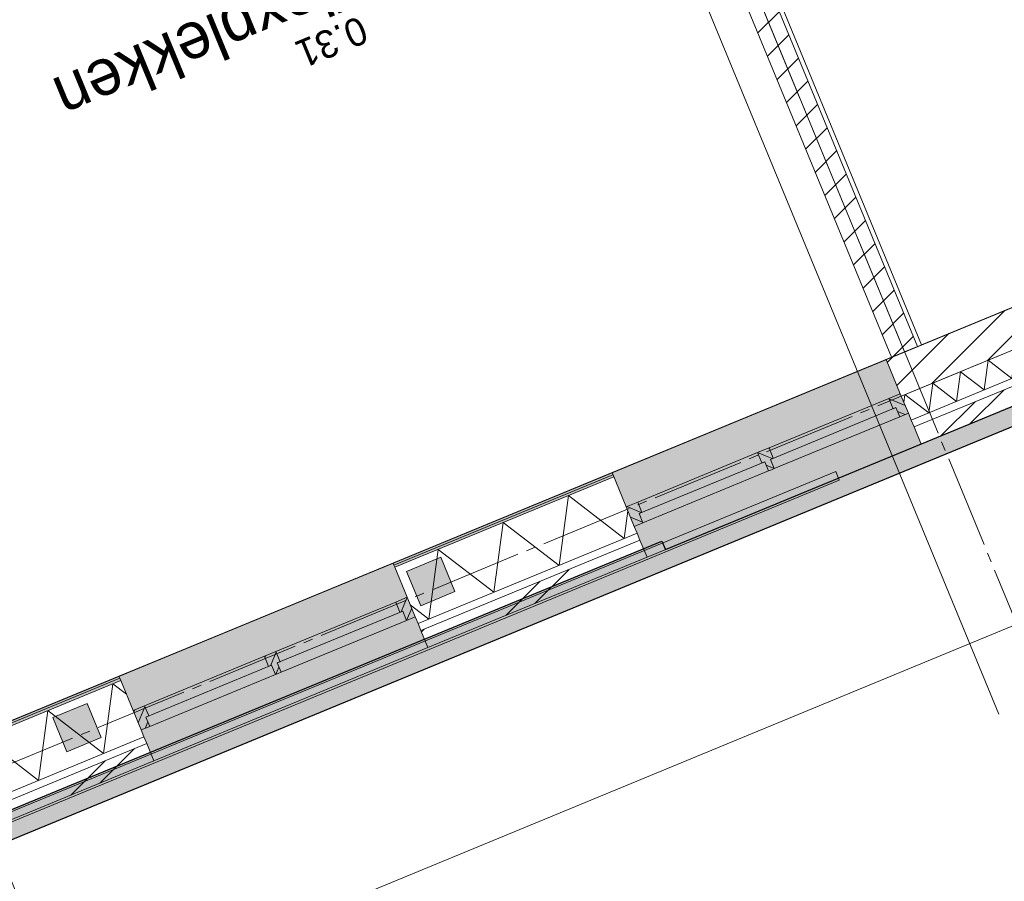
# Model space of a CAD drawing. Header units: millimetres. Extents: x -76965 to 1081933, y -21129 to 30747.
# Tile 54 of 114: x -27258 to -21944, y -3454 to 1193. Entities that reach past the tile are written whole.
import ezdxf
from ezdxf.enums import TextEntityAlignment as Align

# ---------------------------------------------------------------- set-up
doc = ezdxf.new("R2010")
doc.units = ezdxf.units.MM
doc.header["$MEASUREMENT"] = 0
doc.linetypes.add('B0204', pattern=[650, 500, -50, 50, -50])
for name, color, linetype in [('007 Stramien', 7, 'Continuous'), ('021 Buitenwanden', 7, 'Continuous'), ('021 Buitenwanden 2D arcering', 7, 'Continuous'), ('021 Buitenwanden Afdek-arcering', 7, 'Continuous'), ('021 Buitenwanden Deuren', 7, 'Continuous'), ('021 Buitenwanden Doorsnede-arcering', 7, 'Continuous'), ('021 Buitenwanden Laagscheidingslijnen', 7, 'Continuous'), ('021 Buitenwanden Ramen', 7, 'Continuous'), ('023 Dekvloer', 7, 'Continuous'), ('028 Hoofddraagconstructie wanden', 7, 'Continuous'), ('028 Hoofddraagconstructie wanden Doorsnede-arcering', 7, 'Continuous'), ('102 Teksten ruimten _ Zones', 7, 'Continuous'), ('102 Teksten ruimten _ Zones Zone omranding', 7, 'Continuous'), ('102 Teksten ruimten _ Zones Zone tekst', 7, 'Continuous'), ('155 Brandwerende scheidingen.BOUWBESLUIT', 7, 'Continuous'), ('160 Presentatie_Aankleding 2D', 7, 'Continuous')]:
    doc.layers.add(name, color=color, linetype=linetype)
doc.styles.add('GENERATED_STYLE_1', font='txt')
doc.linetypes.add('WBDBO 30', pattern='A,0,[1,do 1.2 plattegrond bg1.Shx,S=13.888889,R=0,X=0,Y=-6.10623e-16],-1750,0', length=1750)
doc.dimstyles.new('GENERATED_STYLE__1', dxfattribs={"dimtxt": 300, "dimasz": 71.25, "dimexe": 0.18, "dimexo": 0, "dimgap": 0.09, "dimtad": 1, "dimdec": 0, "dimzin": 0, "dimdsep": 46, "dimtxsty": 'GENERATED_STYLE_1', "dimblk": 'ARROWHEAD_6', "dimblk1": 'ARROWHEAD_6', "dimblk2": 'ARROWHEAD_6', "dimcen": 0.09, "dimclrd": 1, "dimclre": 1, "dimclrt": 2, "dimadec": 1, "dimazin": 0, "dimtfac": 1, "dimtdec": 4, "dimtmove": 0, "dimatfit": 3, "dimfxl": 1, "dimtolj": 1, "dimtzin": 0, "dimarcsym": 0})
pattern_1 = [(45, (0, 0), (-229.8097, 229.8097), []), (45, (-45.96, 45.96), (-229.8097, 229.8097), [])]
pattern_2 = [(45, (0, 0), (-31.8198, 31.8198), [])]
pattern_3 = [(45, (0, 0), (-88.38835, 88.38835), [])]

# ---------------------------------------------------------------- blocks, each defined once
blk = doc.blocks.new('Slab_1_1', base_point=(-2608.4, 7603))
at = {"layer": '023 Dekvloer', "color": 1, "linetype": 'Continuous', "lineweight": 0, "flags": 128}
blk.add_lwpolyline([(-2608.4, 7603), (-65140.3, -18201.4), (-72388.9, -636), (-38625.6, 13296.7), (-39373.3, 15108.5), (-10604.5, 26980.2)], close=True, dxfattribs=at)
blk = doc.blocks.new('Slab_6_1', base_point=(-31455.5, -4781.3))
at = {"layer": '021 Buitenwanden Afdek-arcering', "linetype": 'Continuous', "lineweight": 0, "true_color": 0xffffff}
blk.add_hatch(color=7, dxfattribs=at).paths.add_polyline_path([(-31455.5, -4781.3), (-31398.3, -4920), (-2644.7, 6945.5), (-2682.8, 7037.9), (-23773.3, -1665.3), (-23792.3, -1619.1)])
at = {"layer": '021 Buitenwanden', "linetype": 'Continuous', "flags": 128}
blk.add_lwpolyline([(-31455.5, -4781.3), (-23792.3, -1619.1), (-23773.3, -1665.3), (-2682.8, 7037.9), (-2644.7, 6945.5), (-31398.3, -4920)], close=True, dxfattribs=at)
blk = doc.blocks.new('*X52')
at = {"layer": '021 Buitenwanden Doorsnede-arcering', "color": 250, "linetype": 'Continuous', "lineweight": 0, "true_color": 0x3f3f3f}
for p, q in [((-26805.1, -2764.9), (-26755, -2388.4)), ((-26682, -2444.5), (-26755, -2388.4)), ((-27156.3, -2909.9), (-27106.2, -2533.3)), ((-26805.1, -2764.9), (-27106.2, -2533.3)), ((-27484.2, -2880.2), (-27457.3, -2678.2)), ((-27156.3, -2909.9), (-27457.3, -2678.2))]:
    blk.add_line(p, q, dxfattribs=at)
blk = doc.blocks.new('*X53')
at = {"layer": '021 Buitenwanden Doorsnede-arcering', "color": 250, "linetype": 'Continuous', "lineweight": 0, "true_color": 0x3f3f3f}
for p, q in [((-24346.9, -1750.5), (-24296.8, -1374)), ((-23995.7, -1605.6), (-24296.8, -1374)), ((-23995.7, -1605.6), (-23975.7, -1455.2)), ((-24698.1, -1895.5), (-24648, -1518.9)), ((-24346.9, -1750.5), (-24648, -1518.9)), ((-25049.2, -2040.4), (-24999.1, -1663.8)), ((-24698.1, -1895.5), (-24999.1, -1663.8)), ((-25049.2, -2040.4), (-25149.9, -1962.9))]:
    blk.add_line(p, q, dxfattribs=at)
blk = doc.blocks.new('R2e hout 17')
at = {"layer": '021 Buitenwanden 2D arcering', "linetype": 'Continuous', "lineweight": 0, "true_color": 0x000000}
h = blk.add_hatch(dxfattribs=at)
h.set_pattern_fill('310_Naaldhout__01__0001', color=18, style=0, pattern_type=2)
h.set_pattern_definition(pattern_2)
h.paths.add_polyline_path([(-800, 0), (-800, -114), (-733, -114), (-733, -54), (-750, -54), (-750, 0)])
h = blk.add_hatch(dxfattribs=at)
h.set_pattern_fill('310_Naaldhout__01__0001', color=18, style=0, pattern_type=2)
h.set_pattern_definition(pattern_2)
h.paths.add_polyline_path([(0, -114), (0, 0), (-16.5, 0), (-16.5, -54), (-33.5, -54), (-33.5, -114)])
h = blk.add_hatch(dxfattribs=at)
h.set_pattern_fill('310_Naaldhout__01__0001', color=18, style=0, pattern_type=2)
h.set_pattern_definition(pattern_2)
h.paths.add_polyline_path([(0, 0), (0, -114), (33.5, -114), (33.5, -54), (16.5, -54), (16.5, 0)])
h = blk.add_hatch(dxfattribs=at)
h.set_pattern_fill('310_Naaldhout__01__0001', color=18, style=0, pattern_type=2)
h.set_pattern_definition(pattern_2)
h.paths.add_polyline_path([(800, -114), (800, 0), (750, 0), (750, -54), (733, -54), (733, -114)])
at = {"layer": '021 Buitenwanden Ramen', "color": 1, "linetype": 'Continuous', "lineweight": 0}
for p, q in [((-800, 180), (800, 180)), ((-800, 0), (-750, 0)), ((-800, -114), (-800, 0)), ((-750, 0), (-750, -54)), ((-750, 0), (-16.5, 0)), ((-16.5, -54), (-16.5, 0)), ((-16.5, 0), (0, 0)), ((0, 0), (16.5, 0)), ((16.5, 0), (16.5, -54)), ((16.5, 0), (750, 0)), ((750, -54), (750, 0)), ((750, 0), (800, 0)), ((800, 0), (800, -114)), ((-750, -54), (-733, -54)), ((-750, -54), (-16.5, -54)), ((-750, -54), (-16.5, -54)), ((-733, -54), (-733, -114)), ((-33.5, -114), (-33.5, -54)), ((-33.5, -54), (-16.5, -54)), ((16.5, -54), (33.5, -54)), ((16.5, -54), (750, -54)), ((16.5, -54), (750, -54)), ((33.5, -54), (33.5, -114)), ((733, -114), (733, -54)), ((733, -54), (750, -54)), ((-733, -114), (-800, -114)), ((-33.5, -114), (-733, -114)), ((0, -114), (-33.5, -114)), ((33.5, -114), (0, -114)), ((733, -114), (33.5, -114)), ((800, -114), (733, -114)), ((-800, -314), (800, -314))]:
    blk.add_line(p, q, dxfattribs=at)
at = {"layer": '021 Buitenwanden Ramen', "color": 254, "linetype": 'Continuous', "lineweight": 0, "true_color": 0xdfdfdf}
for p, q in [((-800, -114), (-800, 0)), ((800, -114), (800, 0))]:
    blk.add_line(p, q, dxfattribs=at)
blk = doc.blocks.new('D2c 1 zij bi h 17')
at = {"layer": '021 Buitenwanden 2D arcering', "linetype": 'Continuous', "lineweight": 0, "true_color": 0x000000}
h = blk.add_hatch(dxfattribs=at)
h.set_pattern_fill('310_Naaldhout__01__0001', color=18, style=0, pattern_type=2)
h.set_pattern_definition(pattern_2)
h.paths.add_polyline_path([(-1741, 0), (-1741, -114), (-1707.5, -114), (-1707.5, 0)])
h = blk.add_hatch(dxfattribs=at)
h.set_pattern_fill('310_Naaldhout__01__0001', color=18, style=0, pattern_type=2)
h.set_pattern_definition(pattern_2)
h.paths.add_polyline_path([(-1707.5, 0), (-1707.5, -114), (-1691, -114), (-1691, 0)])
h = blk.add_hatch(dxfattribs=at)
h.set_pattern_fill('310_Naaldhout__01__0001', color=18, style=0, pattern_type=2)
h.set_pattern_definition(pattern_2)
h.paths.add_polyline_path([(158, 0), (158, -114), (174.5, -114), (174.5, 0)])
h = blk.add_hatch(dxfattribs=at)
h.set_pattern_fill('310_Naaldhout__01__0001', color=18, style=0, pattern_type=2)
h.set_pattern_definition(pattern_2)
h.paths.add_polyline_path([(174.5, 0), (174.5, -114), (191, -114), (191, 0)])
h = blk.add_hatch(dxfattribs=at)
h.set_pattern_fill('310_Naaldhout__01__0001', color=18, style=0, pattern_type=2)
h.set_pattern_definition(pattern_2)
h.paths.add_polyline_path([(924.5, 0), (924.5, -114), (941, -114), (941, 0)])
h = blk.add_hatch(dxfattribs=at)
h.set_pattern_fill('310_Naaldhout__01__0001', color=18, style=0, pattern_type=2)
h.set_pattern_definition(pattern_2)
h.paths.add_polyline_path([(941, 0), (941, -114), (957.5, -114), (957.5, 0)])
h = blk.add_hatch(dxfattribs=at)
h.set_pattern_fill('310_Naaldhout__01__0001', color=18, style=0, pattern_type=2)
h.set_pattern_definition(pattern_2)
h.paths.add_polyline_path([(1691, 0), (1691, -114), (1707.5, -114), (1707.5, 0)])
h = blk.add_hatch(dxfattribs=at)
h.set_pattern_fill('310_Naaldhout__01__0001', color=18, style=0, pattern_type=2)
h.set_pattern_definition(pattern_2)
h.paths.add_polyline_path([(1741, 0), (1707.5, 0), (1707.5, -114), (1741, -114)])
h = blk.add_hatch(dxfattribs=at)
h.set_pattern_fill('310_Naaldhout__01__0001', color=18, style=0, pattern_type=2)
h.set_pattern_definition(pattern_2)
h.paths.add_polyline_path([(-1691, -40), (-1691, -114), (-1674, -114), (-1674, -40)])
h = blk.add_hatch(dxfattribs=at)
h.set_pattern_fill('310_Naaldhout__01__0001', color=18, style=0, pattern_type=2)
h.set_pattern_definition(pattern_2)
h.paths.add_polyline_path([(158, -40), (141, -40), (141, -114), (158, -114)])
h = blk.add_hatch(dxfattribs=at)
h.set_pattern_fill('310_Naaldhout__01__0001', color=18, style=0, pattern_type=2)
h.set_pattern_definition(pattern_2)
h.paths.add_polyline_path([(191, -54), (191, -114), (208, -114), (208, -54)])
h = blk.add_hatch(dxfattribs=at)
h.set_pattern_fill('310_Naaldhout__01__0001', color=18, style=0, pattern_type=2)
h.set_pattern_definition(pattern_2)
h.paths.add_polyline_path([(924.5, -54), (907.5, -54), (907.5, -114), (924.5, -114)])
h = blk.add_hatch(dxfattribs=at)
h.set_pattern_fill('310_Naaldhout__01__0001', color=18, style=0, pattern_type=2)
h.set_pattern_definition(pattern_2)
h.paths.add_polyline_path([(957.5, -54), (957.5, -114), (974.5, -114), (974.5, -54)])
h = blk.add_hatch(dxfattribs=at)
h.set_pattern_fill('310_Naaldhout__01__0001', color=18, style=0, pattern_type=2)
h.set_pattern_definition(pattern_2)
h.paths.add_polyline_path([(1691, -54), (1674, -54), (1674, -114), (1691, -114)])
at = {"layer": '021 Buitenwanden Deuren', "color": 9, "linetype": 'Continuous', "lineweight": 0}
for p, q in [((-1691, 0), (-1691, 924.5)), ((158, 0), (158, 924.5))]:
    blk.add_line(p, q, dxfattribs=at)
at = {"layer": '021 Buitenwanden Deuren', "color": 1, "linetype": 'Continuous', "lineweight": 0}
for p, q in [((-1741, 0), (-1674, 0)), ((-1691, 0), (158, 0)), ((-1691, -40), (-1691, 0)), ((-766.5, 0), (-766.5, -40)), ((208, 0), (141, 0)), ((158, 0), (158, -40)), ((191, 0), (191, -54)), ((1674, 0), (208, 0)), ((924.5, 0), (924.5, -54)), ((957.5, 0), (957.5, -54)), ((1674, 0), (1741, 0)), ((1691, 0), (1691, -54)), ((158, -40), (-1691, -40)), ((-1674, -40), (-1674, -114)), ((141, -40), (141, -114)), ((191, -54), (924.5, -54)), ((208, -54), (208, -114)), ((907.5, -54), (907.5, -114)), ((957.5, -54), (1691, -54)), ((974.5, -54), (974.5, -114)), ((1674, -54), (1674, -114)), ((-1741, -114), (-1674, -114)), ((208, -114), (141, -114)), ((1674, -114), (208, -114)), ((1674, -114), (1741, -114))]:
    blk.add_line(p, q, dxfattribs=at)
at = {"layer": '021 Buitenwanden Deuren', "color": 254, "linetype": 'Continuous', "lineweight": 0, "true_color": 0xdfdfdf}
for p, q in [((-1741, -114), (-1741, 0)), ((1741, -114), (1741, 0))]:
    blk.add_line(p, q, dxfattribs=at)
at = {"layer": '021 Buitenwanden Deuren', "color": 9, "linetype": 'Continuous', "lineweight": 0}
for centre, start, end in [((-1691, 0), 0, 90), ((158, 0), 90, 180)]:
    blk.add_arc(centre, 924.5, start, end, dxfattribs=at)
blk = doc.blocks.new('Wall_11_1', base_point=(-24060.6, -1249.4))
at = {"layer": '021 Buitenwanden Afdek-arcering', "linetype": 'Continuous', "lineweight": 0, "true_color": 0xffffff}
blk.add_hatch(color=7, dxfattribs=at).paths.add_polyline_path([(-26722, -2347.7), (-26645.7, -2532.6), (-26602.2, -2637.9), (-26533.5, -2804.3), (-25054.5, -2194), (-25123.2, -2027.6), (-25166.7, -1922.2), (-25243, -1737.4)])
at = {"layer": '021 Buitenwanden Doorsnede-arcering', "linetype": 'Continuous', "lineweight": 0, "true_color": 0xffffff}
for points in [[(-24060.6, -1249.4), (-25243, -1737.4), (-25238.2, -1748.9), (-24055.8, -1261)], [(-26722, -2347.7), (-27561.1, -2693.9), (-27556.3, -2705.5), (-26717.2, -2359.2)]]:
    blk.add_hatch(color=7, dxfattribs=at).paths.add_polyline_path(points)
at = {"layer": '021 Buitenwanden Doorsnede-arcering', "linetype": 'Continuous', "lineweight": 0}
for points in [[(-24055.8, -1261), (-25238.2, -1748.9), (-25233.4, -1760.5), (-24051.1, -1272.6)], [(-26717.2, -2359.2), (-27556.3, -2705.5), (-27551.5, -2717.1), (-26712.4, -2370.8)]]:
    blk.add_hatch(color=9, dxfattribs=at).paths.add_polyline_path(points)
at = {"layer": '021 Buitenwanden Doorsnede-arcering', "linetype": 'Continuous', "lineweight": 0, "true_color": 0x000000}
h = blk.add_hatch(dxfattribs=at)
h.set_pattern_fill('145_Baksteen_0001', color=18, style=0, pattern_type=2)
h.set_pattern_definition(pattern_1)
h.paths.add_polyline_path([(-25092.7, -2101.6), (-25054.5, -2194), (-23872.2, -1706.1), (-23910.3, -1613.7)])
h = blk.add_hatch(dxfattribs=at)
h.set_pattern_fill('145_Baksteen_0001', color=18, style=0, pattern_type=2)
h.set_pattern_definition(pattern_1)
h.paths.add_polyline_path([(-26571.7, -2711.9), (-27410.8, -3058.2), (-27372.6, -3150.6), (-26533.5, -2804.3)])
at = {"layer": '021 Buitenwanden', "color": 2, "linetype": 'Continuous', "lineweight": 0}
for p, q in [((-25243, -1737.4), (-25238.2, -1748.9)), ((-25238.2, -1748.9), (-25233.4, -1760.5)), ((-26722, -2347.7), (-26717.2, -2359.2)), ((-26717.2, -2359.2), (-26712.4, -2370.8))]:
    blk.add_line(p, q, dxfattribs=at)
at = {"layer": '021 Buitenwanden', "color": 254, "linetype": 'Continuous', "lineweight": 0, "true_color": 0xdfdfdf}
for p, q in [((-25233.4, -1760.5), (-25166.7, -1922.2)), ((-25166.7, -1922.2), (-25123.2, -2027.6)), ((-25123.2, -2027.6), (-25107.9, -2064.6)), ((-26712.4, -2370.8), (-26645.7, -2532.6)), ((-26645.7, -2532.6), (-26602.2, -2637.9)), ((-26602.2, -2637.9), (-26586.9, -2674.9))]:
    blk.add_line(p, q, dxfattribs=at)
at = {"layer": '021 Buitenwanden', "color": 9, "linetype": 'Continuous', "lineweight": 0}
for p, q in [((-25107.9, -2064.6), (-25092.7, -2101.6)), ((-26586.9, -2674.9), (-26571.7, -2711.9))]:
    blk.add_line(p, q, dxfattribs=at)
at = {"layer": '021 Buitenwanden', "color": 3, "linetype": 'Continuous', "lineweight": 0}
for p, q in [((-25092.7, -2101.6), (-25054.5, -2194)), ((-26571.7, -2711.9), (-26533.5, -2804.3))]:
    blk.add_line(p, q, dxfattribs=at)
at = {"layer": '021 Buitenwanden', "color": 2, "linetype": 'Continuous', "lineweight": 0, "flags": 128}
for points in [[(-24060.6, -1249.4), (-25243, -1737.4)], [(-26722, -2347.7), (-27561.1, -2693.9)]]:
    blk.add_lwpolyline(points, dxfattribs=at)
at = {"layer": '021 Buitenwanden', "color": 3, "linetype": 'Continuous', "lineweight": 0, "flags": 128}
for points in [[(-25054.5, -2194), (-23872.2, -1706.1)], [(-27372.6, -3150.6), (-26533.5, -2804.3)]]:
    blk.add_lwpolyline(points, dxfattribs=at)
at = {"layer": '021 Buitenwanden Laagscheidingslijnen', "color": 2, "linetype": 'Continuous', "lineweight": 0}
for p, q in [((-24055.8, -1261), (-25238.2, -1748.9)), ((-24051.1, -1272.6), (-25233.4, -1760.5)), ((-26717.2, -2359.2), (-27556.3, -2705.5)), ((-26712.4, -2370.8), (-27551.5, -2717.1))]:
    blk.add_line(p, q, dxfattribs=at)
at = {"layer": '021 Buitenwanden Laagscheidingslijnen', "color": 1, "linetype": 'Continuous', "lineweight": 0}
for p, q in [((-25107.9, -2064.6), (-23925.6, -1576.7)), ((-27426, -3021.2), (-26586.9, -2674.9))]:
    blk.add_line(p, q, dxfattribs=at)
at = {"layer": '021 Buitenwanden Laagscheidingslijnen', "color": 3, "linetype": 'Continuous', "lineweight": 0}
for p, q in [((-25092.7, -2101.6), (-23910.3, -1613.7)), ((-27410.8, -3058.2), (-26571.7, -2711.9))]:
    blk.add_line(p, q, dxfattribs=at)
at = {"layer": '021 Buitenwanden', "color": 1, "lineweight": 0}
for name in ['*X53', '*X52']:
    blk.add_blockref(name, (0, 0), dxfattribs=at)
at = {"layer": '021 Buitenwanden Deuren', "color": 1, "linetype": 'Continuous', "lineweight": 0, "zscale": 1000, "rotation": 202.4239728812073}
blk.add_blockref('D2c 1 zij bi h 17', (-29088.8, -3555.9), dxfattribs=at)
at = {"layer": '021 Buitenwanden Ramen', "color": 1, "linetype": 'Continuous', "lineweight": 0, "zscale": 1000, "rotation": 202.4239728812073}
blk.add_blockref('R2e hout 17', (-25862.7, -2332.8), dxfattribs=at)
blk = doc.blocks.new('Column_3_1', base_point=(-25039.4, -1837.3))
at = {"layer": '028 Hoofddraagconstructie wanden Doorsnede-arcering', "linetype": 'Continuous', "lineweight": 0, "true_color": 0x990000}
blk.add_hatch(color=14, dxfattribs=at).paths.add_polyline_path([(-25093.7, -1967.9), (-24908.9, -1891.6), (-24985.2, -1706.7), (-25170, -1783)])
at = {"layer": '028 Hoofddraagconstructie wanden', "color": 3, "linetype": 'Continuous', "lineweight": 0, "flags": 128}
blk.add_lwpolyline([(-25093.7, -1967.9), (-24908.9, -1891.6), (-24985.2, -1706.7), (-25170, -1783)], close=True, dxfattribs=at)
blk = doc.blocks.new('Column_4_1', base_point=(-26948.6, -2625.1))
at = {"layer": '028 Hoofddraagconstructie wanden Doorsnede-arcering', "linetype": 'Continuous', "lineweight": 0, "true_color": 0x990000}
blk.add_hatch(color=14, dxfattribs=at).paths.add_polyline_path([(-27002.9, -2755.7), (-26818, -2679.4), (-26894.3, -2494.5), (-27079.2, -2570.8)])
at = {"layer": '028 Hoofddraagconstructie wanden', "color": 3, "linetype": 'Continuous', "lineweight": 0, "flags": 128}
blk.add_lwpolyline([(-27002.9, -2755.7), (-26818, -2679.4), (-26894.3, -2494.5), (-27079.2, -2570.8)], close=True, dxfattribs=at)
blk = doc.blocks.new('*D71')
at = {"layer": '160 Presentatie_Aankleding 2D', "color": 1, "linetype": 'Continuous', "lineweight": 0}
for p, q in [((-14279.8, 1067.3), (-21876.4, -2067.6)), ((-21903.2, -2002.6), (-21849.5, -2132.6)), ((-21896.7, -2116.5), (-21856, -2018.6)), ((-21876.4, -2067.6), (-30840.1, -5766.6)), ((-30867, -5701.6), (-30813.3, -5831.5)), ((-30860.5, -5815.5), (-30819.8, -5717.6)), ((-30840.1, -5766.6), (-38466.3, -8913.6))]:
    blk.add_line(p, q, dxfattribs=at)
at = {"layer": '160 Presentatie_Aankleding 2D', "color": 2, "lineweight": 0, "insert": (-25861.2, -3776.9), "char_height": 300, "attachment_point": 7, "rotation": 202.424, "style": 'GENERATED_STYLE_1'}
blk.add_mtext('\\A1;{\\fArial|b0|i0|c0|p38;9.697}', dxfattribs=at)
blk = doc.blocks.new('ARROWHEAD_6')
at = {"color": 0, "linetype": 'Continuous', "lineweight": 0}
for p, q in [((0, 0), (-1, 0)), ((-0.5, -0.5), (0.5, 0.5))]:
    blk.add_line(p, q, dxfattribs=at)
blk = doc.blocks.new('*D80')
at = {"layer": '160 Presentatie_Aankleding 2D', "color": 1, "linetype": 'Continuous', "lineweight": 0}
for p, q in [((-74820.5, 712.4), (-74690.5, 766)), ((-74706.5, 718.8), (-74804.5, 759.6)), ((-74776.9, 791.2), (-74755.5, 739.2)), ((-74755.5, 739.2), (-74007.8, -1072.6)), ((-74072.8, -1099.4), (-73942.8, -1045.8)), ((-73958.9, -1093), (-74056.8, -1052.2)), ((-74007.8, -1072.6), (-71387.2, -7423.1))]:
    blk.add_line(p, q, dxfattribs=at)
at = {"layer": '160 Presentatie_Aankleding 2D', "color": 2, "lineweight": 0, "insert": (-74521.9, 330.3), "char_height": 300, "attachment_point": 7, "rotation": 292.424, "style": 'GENERATED_STYLE_1'}
blk.add_mtext('\\A1;{\\fArial|b0|i0|c0|p38;1.960}', dxfattribs=at)
blk = doc.blocks.new('*D81')
at = {"layer": '160 Presentatie_Aankleding 2D', "color": 1, "linetype": 'Continuous', "lineweight": 0}
for p, q in [((-73958.9, -1093), (-74056.8, -1052.2)), ((-74007.8, -1072.6), (-71387.2, -7423.1)), ((-71452.2, -7450), (-71322.2, -7396.3)), ((-71338.3, -7443.5), (-71436.2, -7402.8))]:
    blk.add_line(p, q, dxfattribs=at)
at = {"layer": '160 Presentatie_Aankleding 2D', "color": 2, "lineweight": 0, "insert": (-72837.7, -3750.9), "char_height": 300, "attachment_point": 7, "rotation": 292.424, "style": 'GENERATED_STYLE_1'}
blk.add_mtext('\\A1;{\\fArial|b0|i0|c0|p38;6.870}', dxfattribs=at)
blk = doc.blocks.new('*D82')
at = {"layer": '160 Presentatie_Aankleding 2D', "color": 1, "linetype": 'Continuous', "lineweight": 0}
for p, q in [((-71452.2, -7450), (-71322.2, -7396.3)), ((-71338.3, -7443.5), (-71436.2, -7402.8)), ((-71387.2, -7423.1), (-69293, -12498)), ((-69244.1, -12518.4), (-69342, -12477.7))]:
    blk.add_line(p, q, dxfattribs=at)
at = {"layer": '160 Presentatie_Aankleding 2D', "color": 2, "lineweight": 0, "insert": (-70480.3, -9463.6), "char_height": 300, "attachment_point": 7, "rotation": 292.424, "style": 'GENERATED_STYLE_1'}
blk.add_mtext('\\A1;{\\fArial|b0|i0|c0|p38;5.490}', dxfattribs=at)
blk = doc.blocks.new('*D83')
at = {"layer": '160 Presentatie_Aankleding 2D', "color": 1, "linetype": 'Continuous', "lineweight": 0}
for p, q in [((-69358, -12524.8), (-69228, -12471.2)), ((-69244.1, -12518.4), (-69342, -12477.7)), ((-69293, -12498), (-66596, -19033.6)), ((-66661, -19060.4), (-66531, -19006.8)), ((-66645, -19013.3), (-66547.1, -19054)), ((-66596, -19033.6), (-66574.6, -19085.6))]:
    blk.add_line(p, q, dxfattribs=at)
at = {"layer": '160 Presentatie_Aankleding 2D', "color": 2, "lineweight": 0, "insert": (-68084.7, -15268.8), "char_height": 300, "attachment_point": 7, "rotation": 292.424, "style": 'GENERATED_STYLE_1'}
blk.add_mtext('\\A1;{\\fArial|b0|i0|c0|p38;7.070}', dxfattribs=at)
blk = doc.blocks.new('*X203')
at = {"layer": '021 Buitenwanden Doorsnede-arcering', "color": 250, "linetype": 'Continuous', "lineweight": 0, "true_color": 0x3f3f3f}
for p, q in [((-21754.2, -680.6), (-21732.9, -520.4)), ((-21621.6, -606), (-21732.9, -520.4)), ((-21903.6, -742.3), (-21882.3, -582.1)), ((-21754.2, -680.6), (-21882.3, -582.1)), ((-22053.1, -804), (-22031.7, -643.7)), ((-21903.6, -742.3), (-22031.7, -643.7)), ((-22202.5, -865.6), (-22181.2, -705.4)), ((-22053.1, -804), (-22181.2, -705.4)), ((-22351.9, -927.3), (-22330.6, -767.1)), ((-22202.5, -865.6), (-22330.6, -767.1)), ((-22485.7, -871.4), (-22480.1, -828.7)), ((-22351.9, -927.3), (-22480.1, -828.7))]:
    blk.add_line(p, q, dxfattribs=at)
blk = doc.blocks.new('Wall_18_1', base_point=(-2608.4, 7603))
at = {"layer": '021 Buitenwanden Doorsnede-arcering', "linetype": 'Continuous', "lineweight": 0, "true_color": 0x000000}
h = blk.add_hatch(dxfattribs=at)
h.set_pattern_fill('130_Kalkzandsteen_0001', color=18, style=0, pattern_type=2)
h.set_pattern_definition(pattern_3)
h.paths.add_polyline_path([(-21749.6, -295.8), (-22581.6, -639.1), (-22500, -836.9), (-21668, -493.6), (-21673.3, -480.7)])
h = blk.add_hatch(dxfattribs=at)
h.set_pattern_fill('145_Baksteen_0001', color=18, style=0, pattern_type=2)
h.set_pattern_definition(pattern_1)
h.paths.add_polyline_path([(-22431.3, -1003.3), (-22393.1, -1095.8), (-21561.2, -752.4), (-21599.3, -660)])
at = {"layer": '021 Buitenwanden', "color": 2, "linetype": 'Continuous', "lineweight": 0, "flags": 128}
blk.add_lwpolyline([(-21749.6, -295.8), (-22581.6, -639.1)], dxfattribs=at)
at = {"layer": '021 Buitenwanden', "color": 3, "linetype": 'Continuous', "lineweight": 0, "flags": 128}
blk.add_lwpolyline([(-22393.1, -1095.8), (-21561.2, -752.4)], dxfattribs=at)
at = {"layer": '021 Buitenwanden Laagscheidingslijnen', "color": 2, "linetype": 'Continuous', "lineweight": 0}
blk.add_line((-22500, -836.9), (-21668, -493.6), dxfattribs=at)
at = {"layer": '021 Buitenwanden Laagscheidingslijnen', "color": 1, "linetype": 'Continuous', "lineweight": 0}
blk.add_line((-22446.5, -966.3), (-21614.6, -623), dxfattribs=at)
at = {"layer": '021 Buitenwanden Laagscheidingslijnen', "color": 3, "linetype": 'Continuous', "lineweight": 0}
blk.add_line((-22431.3, -1003.3), (-21599.3, -660), dxfattribs=at)
at = {"layer": '021 Buitenwanden', "color": 1, "lineweight": 0}
blk.add_blockref('*X203', (0, 0), dxfattribs=at)
blk = doc.blocks.new('R2e hout 17_3')
at = {"layer": '021 Buitenwanden 2D arcering', "linetype": 'Continuous', "lineweight": 0, "true_color": 0x000000}
h = blk.add_hatch(dxfattribs=at)
h.set_pattern_fill('310_Naaldhout__01__0001', color=18, style=0, pattern_type=2)
h.set_pattern_definition(pattern_2)
h.paths.add_polyline_path([(-800, 0), (-800, -114), (-733, -114), (-733, -54), (-750, -54), (-750, 0)])
h = blk.add_hatch(dxfattribs=at)
h.set_pattern_fill('310_Naaldhout__01__0001', color=18, style=0, pattern_type=2)
h.set_pattern_definition(pattern_2)
h.paths.add_polyline_path([(0, -114), (0, 0), (-16.5, 0), (-16.5, -54), (-33.5, -54), (-33.5, -114)])
h = blk.add_hatch(dxfattribs=at)
h.set_pattern_fill('310_Naaldhout__01__0001', color=18, style=0, pattern_type=2)
h.set_pattern_definition(pattern_2)
h.paths.add_polyline_path([(0, 0), (0, -114), (33.5, -114), (33.5, -54), (16.5, -54), (16.5, 0)])
h = blk.add_hatch(dxfattribs=at)
h.set_pattern_fill('310_Naaldhout__01__0001', color=18, style=0, pattern_type=2)
h.set_pattern_definition(pattern_2)
h.paths.add_polyline_path([(800, -114), (800, 0), (750, 0), (750, -54), (733, -54), (733, -114)])
at = {"layer": '021 Buitenwanden Ramen', "color": 1, "linetype": 'Continuous', "lineweight": 0}
for p, q in [((-800, 180), (800, 180)), ((-800, 0), (-750, 0)), ((-800, -114), (-800, 0)), ((-750, 0), (-750, -54)), ((-750, 0), (-16.5, 0)), ((-16.5, -54), (-16.5, 0)), ((-16.5, 0), (0, 0)), ((0, 0), (16.5, 0)), ((16.5, 0), (16.5, -54)), ((16.5, 0), (750, 0)), ((750, -54), (750, 0)), ((750, 0), (800, 0)), ((800, 0), (800, -114)), ((-750, -54), (-733, -54)), ((-750, -54), (-16.5, -54)), ((-750, -54), (-16.5, -54)), ((-733, -54), (-733, -114)), ((-33.5, -114), (-33.5, -54)), ((-33.5, -54), (-16.5, -54)), ((16.5, -54), (33.5, -54)), ((16.5, -54), (750, -54)), ((16.5, -54), (750, -54)), ((33.5, -54), (33.5, -114)), ((733, -114), (733, -54)), ((733, -54), (750, -54)), ((-733, -114), (-800, -114)), ((-33.5, -114), (-733, -114)), ((0, -114), (-33.5, -114)), ((33.5, -114), (0, -114)), ((733, -114), (33.5, -114)), ((800, -114), (733, -114)), ((-800, -314), (800, -314))]:
    blk.add_line(p, q, dxfattribs=at)
at = {"layer": '021 Buitenwanden Ramen', "color": 254, "linetype": 'Continuous', "lineweight": 0, "true_color": 0xdfdfdf}
for p, q in [((-800, -100), (-800, 0)), ((800, -100), (800, 0))]:
    blk.add_line(p, q, dxfattribs=at)
at = {"layer": '021 Buitenwanden Ramen', "color": 2, "linetype": 'Continuous', "lineweight": 0}
for p, q in [((-800, -114), (-800, -100)), ((800, -114), (800, -100))]:
    blk.add_line(p, q, dxfattribs=at)
blk = doc.blocks.new('Wall_21_1', base_point=(-22581.6, -639.1))
at = {"layer": '021 Buitenwanden Afdek-arcering', "linetype": 'Continuous', "lineweight": 0, "true_color": 0xffffff}
blk.add_hatch(color=7, dxfattribs=at).paths.add_polyline_path([(-22581.6, -639.1), (-24060.6, -1249.4), (-23984.3, -1434.3), (-23940.8, -1539.7), (-23872.2, -1706.1), (-22393.1, -1095.8), (-22461.8, -929.4), (-22505.3, -824)])
at = {"layer": '021 Buitenwanden', "color": 2, "linetype": 'Continuous', "lineweight": 0}
for p, q in [((-22581.6, -639.1), (-22505.3, -824)), ((-22505.3, -824), (-22500, -836.9)), ((-24060.6, -1249.4), (-23984.3, -1434.3)), ((-23984.3, -1434.3), (-23979, -1447.3))]:
    blk.add_line(p, q, dxfattribs=at)
at = {"layer": '021 Buitenwanden', "color": 254, "linetype": 'Continuous', "lineweight": 0, "true_color": 0xdfdfdf}
for p, q in [((-22500, -836.9), (-22461.8, -929.4)), ((-22461.8, -929.4), (-22446.5, -966.3)), ((-23979, -1447.3), (-23940.8, -1539.7)), ((-23940.8, -1539.7), (-23925.6, -1576.7))]:
    blk.add_line(p, q, dxfattribs=at)
at = {"layer": '021 Buitenwanden', "color": 9, "linetype": 'Continuous', "lineweight": 0}
for p, q in [((-22446.5, -966.3), (-22431.3, -1003.3)), ((-23925.6, -1576.7), (-23910.3, -1613.7))]:
    blk.add_line(p, q, dxfattribs=at)
at = {"layer": '021 Buitenwanden', "color": 3, "linetype": 'Continuous', "lineweight": 0}
for p, q in [((-22431.3, -1003.3), (-22393.1, -1095.8)), ((-23910.3, -1613.7), (-23872.2, -1706.1))]:
    blk.add_line(p, q, dxfattribs=at)
at = {"layer": '021 Buitenwanden Ramen', "color": 1, "linetype": 'Continuous', "lineweight": 0, "xscale": -0.9999999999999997, "zscale": 1000, "rotation": 202.4239727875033}
blk.add_blockref('R2e hout 17_3', (-23201.3, -1234.5), dxfattribs=at)
blk = doc.blocks.new('flexplekken_0.31_24_1', base_point=(-26288.8, 1113.4))
at = {"layer": '102 Teksten ruimten _ Zones Zone tekst', "color": 2, "lineweight": 0, "style": 'GENERATED_STYLE_1'}
for tag, height, p in [('ROOM_AREA', 150, (-25604.5, 1659)), ('ROOM_NAME', 250, (-25454.7, 1273)), ('ROOM_NUMBER', 150, (-25364.8, 1077.9))]:
    blk.add_attdef(tag, text='', height=height, rotation=202.424, dxfattribs=at).set_placement(p, align=Align.TOP_LEFT)
blk = doc.blocks.new('Wall_31_1', base_point=(-25057.2, 5640.6))
at = {"layer": '028 Hoofddraagconstructie wanden Doorsnede-arcering', "linetype": 'Continuous', "lineweight": 0, "true_color": 0x000000}
h = blk.add_hatch(dxfattribs=at)
h.set_pattern_fill('130_Kalkzandsteen_0001', color=18, style=0, pattern_type=2)
h.set_pattern_definition(pattern_3)
h.paths.add_polyline_path([(-25126.5, 5612), (-22552, -626.9), (-22413.3, -569.7), (-24987.9, 5669.2)])
at = {"layer": '028 Hoofddraagconstructie wanden', "color": 1, "linetype": 'Continuous', "lineweight": 0, "flags": 128}
for points in [[(-22413.3, -569.7), (-24987.9, 5669.2)], [(-25126.5, 5612), (-22552, -626.9)], [(-22552, -626.9), (-22413.3, -569.7)]]:
    blk.add_lwpolyline(points, dxfattribs=at)
blk = doc.blocks.new('Tekst 3D 17')
at = {"layer": '021 Buitenwanden', "color": 1, "linetype": 'Continuous', "lineweight": 0}
for p, q in [((9150.2, 0), (0, 0)), ((0, 0), (9150.2, 0)), ((9150.2, -50), (9150.2, 0)), ((0, -50), (9150.2, -50)), ((0, -50), (9150.2, -50))]:
    blk.add_line(p, q, dxfattribs=at)
blk = doc.blocks.new('Standard grid marker_2')
at = {"layer": '007 Stramien', "color": 6, "linetype": 'B0204', "lineweight": 0}
blk.add_line((17821, 0), (26821, 0), dxfattribs=at)
at = {"layer": '007 Stramien', "color": 6, "lineweight": 0, "style": 'GENERATED_STYLE_1'}
for tag, p in [('AC_MarkerText_1_0', (-250, 8.6)), ('AC_MarkerText_1_1', (27071, 8.6))]:
    blk.add_attdef(tag, text='', height=175, rotation=270, dxfattribs=at).set_placement(p, align=Align.MIDDLE_CENTER)
blk = doc.blocks.new('Standard grid marker_3')
at = {"layer": '007 Stramien', "color": 6, "linetype": 'B0204', "lineweight": 0}
blk.add_line((9000, 0), (64151.8, 0), dxfattribs=at)
at = {"layer": '007 Stramien', "color": 6, "lineweight": 0, "style": 'GENERATED_STYLE_1'}
for tag, p in [('AC_MarkerText_1_0', (-250, 10)), ('AC_MarkerText_1_1', (73401.8, 10))]:
    blk.add_attdef(tag, text='', height=175, dxfattribs=at).set_placement(p, align=Align.MIDDLE_CENTER)

msp = doc.modelspace()

# ---------------------------------------------------------------- linework, layer by layer
at = {"layer": '102 Teksten ruimten _ Zones Zone omranding', "color": 33, "linetype": 'Continuous', "lineweight": 0, "true_color": 0xde9d5d, "flags": 128}
msp.add_lwpolyline([(-14902.7, 2529.7), (-17477.5, 8769.3), (-24965.1, 5679.5), (-22390.2, -560.1)], close=True, dxfattribs=at)
at = {"layer": '102 Teksten ruimten _ Zones Zone omranding', "color": 9, "linetype": 'Continuous', "lineweight": 0, "true_color": 0xcec5b0, "flags": 128}
msp.add_lwpolyline([(-29956.8, 3619.6), (-28125.8, -817.5), (-27381.9, -2620), (-22482.7, -598.3), (-25057.5, 5641.3)], close=True, dxfattribs=at)
at = {"layer": '155 Brandwerende scheidingen.BOUWBESLUIT', "color": 9, "linetype": 'WBDBO 30', "lineweight": 0, "flags": 128}
msp.add_lwpolyline([(-21974, -2552), (-25235.1, 5350.8), (-27245.7, 4521.1), (-28345.1, 7185.4), (-29421.5, 6741.2), (-30272.6, 8803.6), (-31349.1, 8359.4), (-31727, 9275.2), (-30287.7, 9869.1), (-34220.1, 19398.6)], dxfattribs=at)

# ---------------------------------------------------------------- block references
at = {"layer": '007 Stramien', "color": 1, "linetype": 'Continuous', "lineweight": 0, "zscale": 1000}
for name, p, rotation in [('Standard grid marker_2', (-31769.6, 21906.8), 292.4239737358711), ('Standard grid marker_3', (-626.9, 8189.2), 202.423973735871)]:
    msp.add_blockref(name, p, dxfattribs=dict(at, rotation=rotation))
at = {"layer": '021 Buitenwanden', "color": 1, "lineweight": 0}
for name, p in [('Wall_18_1', (-2608.4, 7603)), ('Wall_21_1', (-22581.6, -639.1)), ('Wall_11_1', (-24060.6, -1249.4))]:
    msp.add_blockref(name, p, dxfattribs=at)
at = {"layer": '021 Buitenwanden', "linetype": 'Continuous'}
msp.add_blockref('Slab_6_1', (-31455.5, -4781.3), dxfattribs=at)
at = {"layer": '021 Buitenwanden', "color": 250, "linetype": 'Continuous', "lineweight": 0, "true_color": 0x1f1f1f, "zscale": 1000, "rotation": 22.42397373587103}
msp.add_blockref('Tekst 3D 17', (-31312.4, -4734.1), dxfattribs=at)
at = {"layer": '023 Dekvloer', "color": 1, "linetype": 'Continuous', "lineweight": 0}
msp.add_blockref('Slab_1_1', (-2608.4, 7603), dxfattribs=at)
at = {"layer": '028 Hoofddraagconstructie wanden', "color": 1, "lineweight": 0}
msp.add_blockref('Wall_31_1', (-25057.2, 5640.6), dxfattribs=at)
at = {"layer": '028 Hoofddraagconstructie wanden', "color": 3, "lineweight": 0}
for name, p in [('Column_3_1', (-25039.4, -1837.3)), ('Column_4_1', (-26948.6, -2625.1))]:
    msp.add_blockref(name, p, dxfattribs=at)
at = {"layer": '102 Teksten ruimten _ Zones', "color": 2, "linetype": 'Continuous', "lineweight": 0}
msp.add_blockref('flexplekken_0.31_24_1', (-26288.8, 1113.4), dxfattribs=at).add_auto_attribs({'ROOM_NAME': 'flexplekken', 'ROOM_NUMBER': '0.31', 'ROOM_AREA': '36 m2'})

# ---------------------------------------------------------------- dimensions: what is measured, and where the dimension line sits
at = {"layer": '160 Presentatie_Aankleding 2D', "color": 1, "linetype": 'Continuous', "lineweight": 0}
for base, p1, p2, angle, picture, middle, turn in [((-74007.8, -1072.6), (-8786.4, 27962), (-8038.7, 26150.2), 292.424, '*D80', (-74187.5, -86.6), 292.424), ((-71387.2, -7423.1), (-8038.7, 26150.2), (-5418.1, 19799.7), 292.424, '*D81', (-72503.4, -4167.8), 292.424), ((-69293, -12498), (-5418.1, 19799.7), (-3323.9, 14724.8), 292.424, '*D82', (-70146, -9880.5), 292.424), ((-66596, -19033.6), (-3323.9, 14724.8), (-626.9, 8189.2), 292.424, '*D83', (-67750.4, -15685.7), 292.424), ((-30840.1, -5766.6), (-21538.5, -2886.2), (-30502.3, -6585.2), 202.424, '*D71', (-26278.1, -4111.2), 202.424)]:
    dim = msp.add_linear_dim(base=base, p1=p1, p2=p2, angle=angle, dimstyle='GENERATED_STYLE__1', dxfattribs=at)
    dim.commit()
    dim.dimension.update_dxf_attribs({"geometry": picture, "text_midpoint": middle, "dimtype": 160, "text_rotation": turn})

doc.saveas('drawing.dxf')
